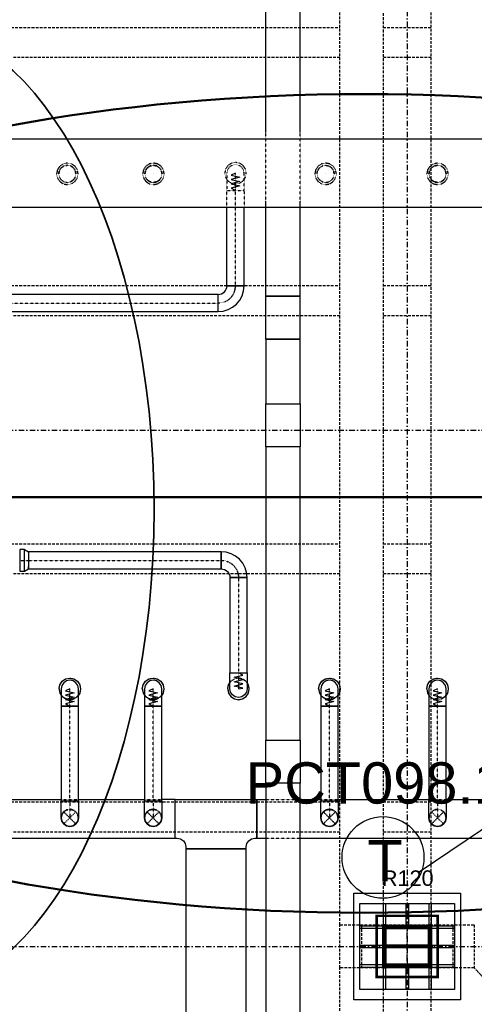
# Model space of a CAD drawing. Header units: centimetres. Extents: x -10729 to 144862, y -4437 to 43656.
# Tile 46 of 148: x 11810 to 12338, y 6133 to 7277. Entities that reach past the tile are written whole.
import ezdxf

# ---------------------------------------------------------------- set-up
doc = ezdxf.new("R2010")
doc.units = ezdxf.units.CM
doc.header["$LTSCALE"] = 0.1
for name, pattern in [('CADVENT_CENTERLINE', [9.9, 7.4, -1, 0.5, -1]), ('CADVENT_HIDDEN', [0.8, 0.25, -0.55]), ('Kondygnacja  -0_5$0$HIDDEN', [9.525, 6.35, -3.175]), ('Kondygnacja  -0_5$0$HIDDEN2', [4.7625, 3.175, -1.5875]), ('Osie rzutów$0$DASHDOT2', [12.7, 6.35, -3.175, 0, -3.175])]:
    doc.linetypes.add(name, pattern=pattern)
for name, color, linetype, lineweight in [('AU Odnośnik', 131, 'Continuous', 25), ('AU Osprzęt Siemens', 5, 'Continuous', 30), ('AU Sieć LON', 1, 'Continuous', 50), ('AU Strefa obsługiwana', 90, 'Continuous', 35)]:
    doc.layers.add(name, color=color, linetype=linetype, lineweight=lineweight)
for name, color, linetype in [('bgde-nawiewCEN', 7, 'Continuous'), ('bgde-nawiewDETAILS', 1, 'Continuous'), ('bgde-nawiewEXP', 1, 'Continuous'), ('bgde-nawiewHIDDEN', 1, 'Continuous'), ('bgde-wywiewEXP', 5, 'Continuous'), ('bgde-wywiewHIDDEN', 5, 'Continuous'), ('Kondygnacja  -0_5$0$ARCH_INFO_ODPORNOŚĆ OGNIOWA', 8, 'Continuous'), ('Kondygnacja  -0_5$0$ARCH_KONSTR_POWYŻEJ RZUTU', 8, 'Kondygnacja  -0_5$0$HIDDEN'), ('Kondygnacja  -0_5$0$ARCH_KONSTR_POWYŻEJ RZUTU_IST', 8, 'Kondygnacja  -0_5$0$HIDDEN2'), ('Kondygnacja  -0_5$0$ARCH_OKŁADZINA', 8, 'Continuous'), ('Kondygnacja  -0_5$0$ARCH_SŁUPY', 8, 'Continuous'), ('Osie rzutów$0$ARCH_INFO_OSIE_IST', 8, 'Osie rzutów$0$DASHDOT2'), ('Osie rzutów$0$ARCH_INFO_OSIE_OPISY_IST', 8, 'Continuous')]:
    doc.layers.add(name, color=color, linetype=linetype)
doc.layers.add('Kondygnacja  -0_5$0$ARCH_KONSTRUKCJA_NIEWIDOCZNA', color=8, linetype='Continuous', plot=False)
doc.styles.add('Arial', font='ARIAL.TTF')
doc.styles.add('Kondygnacja  -0_5$0$Arial', font='ARIAL.TTF')
pattern_1 = [(45, (-1133.3117, -3177.9858), (-0.6735192, 0.6735192), [])]

# ---------------------------------------------------------------- blocks, each defined once
blk = doc.blocks.new('Osie rzutów')
at = {"layer": 'Osie rzutów$0$ARCH_INFO_OSIE_IST', "ltscale": 10}
for p, q in [((12260, 12510), (12260, 4623.26)), ((4436.04, 6800), (15156.54, 6800)), ((12260, 6170), (12260, 6230)), ((4436.04, 6200), (15156.54, 6200)), ((12290, 6200), (12230, 6200))]:
    blk.add_line(p, q, dxfattribs=at)
blk = doc.blocks.new('Kondygnacja  -0_5$0$słup_kwadrat')
at = {"layer": 'Kondygnacja  -0_5$0$ARCH_SŁUPY', "lineweight": 40}
h = blk.add_hatch(dxfattribs=at)
h.set_pattern_fill('ANSI31', color=256, scale=0.3, style=0)
h.set_pattern_definition(pattern_1)
h.paths.add_polyline_path([(36, 34), (39, 34), (39, 84), (36, 84)])
h = blk.add_hatch(dxfattribs=at)
h.set_pattern_fill('ANSI31', color=256, scale=0.3, style=0)
h.set_pattern_definition(pattern_1)
h.paths.add_polyline_path([(89, 80), (89, 83), (39, 83), (39, 80)])
h = blk.add_hatch(dxfattribs=at)
h.set_pattern_fill('ANSI31', color=256, scale=0.3, style=0)
h.set_pattern_definition(pattern_1)
h.paths.add_polyline_path([(89, 34), (92, 34), (92, 84), (89, 84)])
h = blk.add_hatch(dxfattribs=at)
h.set_pattern_fill('ANSI31', color=256, scale=0.3, style=0)
h.set_pattern_definition(pattern_1)
h.paths.add_polyline_path([(89, 57.5), (89, 60.5), (39, 60.5), (39, 57.5)])
h = blk.add_hatch(dxfattribs=at)
h.set_pattern_fill('ANSI31', color=256, scale=0.3, style=0)
h.set_pattern_definition(pattern_1)
h.paths.add_polyline_path([(89, 35), (89, 38), (39, 38), (39, 35)])
at = {"layer": 'Kondygnacja  -0_5$0$ARCH_KONSTRUKCJA_NIEWIDOCZNA'}
blk.add_lwpolyline([(119, 109), (119, 9), (9, 9), (9, 109)], close=True, dxfattribs=at)
for points in [[(36, 109), (36, 84)], [(39, 109), (39, 84)], [(62.5, 109), (62.5, 83)], [(65.5, 109), (65.5, 83)], [(89, 109), (89, 84)], [(92, 109), (92, 84)], [(9, 83), (36, 83)], [(92, 83), (119, 83)], [(9, 80), (36, 80)], [(92, 80), (119, 80)], [(9, 60.5), (36, 60.5)], [(9, 57.5), (36, 57.5)], [(92, 60.5), (119, 60.5)], [(92, 57.5), (119, 57.5)], [(9, 38), (36, 38)], [(9, 35), (36, 35)], [(62.5, 35), (62.5, 9)], [(65.5, 35), (65.5, 9)], [(92, 38), (119, 38)], [(92, 35), (119, 35)], [(36, 34), (36, 9)], [(39, 34), (39, 9)], [(89, 34), (89, 9)], [(92, 34), (92, 9)]]:
    blk.add_lwpolyline(points, dxfattribs=at)
at = {"layer": 'Kondygnacja  -0_5$0$ARCH_OKŁADZINA'}
blk.add_lwpolyline([(2, 121), (126, 121), (126, -3), (2, -3)], close=True, dxfattribs=at)
at = {"layer": 'Kondygnacja  -0_5$0$ARCH_SŁUPY', "lineweight": 40}
for p, q in [((39, 60.5), (89, 60.5)), ((89, 57.5), (39, 57.5))]:
    blk.add_line(p, q, dxfattribs=at)
at = {"layer": 'Kondygnacja  -0_5$0$ARCH_SŁUPY', "lineweight": 50, "const_width": 3}
blk.add_lwpolyline([(28.5, 94.5), (99.5, 94.5), (99.5, 23.5), (28.5, 23.5)], close=True, dxfattribs=at)
at = {"layer": 'Kondygnacja  -0_5$0$ARCH_SŁUPY', "lineweight": 40}
for points in [[(36, 84), (39, 84), (39, 34), (36, 34)], [(89, 84), (92, 84), (92, 34), (89, 34)]]:
    blk.add_lwpolyline(points, close=True, dxfattribs=at)
for points in [[(89, 83), (39, 83)], [(39, 80), (89, 80)], [(89, 38), (39, 38)], [(39, 35), (89, 35)]]:
    blk.add_lwpolyline(points, dxfattribs=at)
blk = doc.blocks.new('Kondygnacja  -0_5$0$konstrukcja istniejąca -0.5')
at = {"layer": 'Kondygnacja  -0_5$0$ARCH_KONSTR_POWYŻEJ RZUTU_IST', "ltscale": 10}
for points in [[(12182, 6225), (12182, 7375)], [(12232, 7375), (12232, 6225)], [(12288, 6225), (12288, 7375)], [(11138, 7267.9), (12182, 7267.9)], [(12232, 7267.9), (12288, 7267.9)], [(12182, 7232.9), (11138, 7232.9)], [(12288, 7232.9), (12232, 7232.9)], [(11138, 6967.9), (12182, 6967.9)], [(12232, 6967.9), (12288, 6967.9)], [(12182, 6932.9), (11138, 6932.9)], [(12288, 6932.9), (12232, 6932.9)], [(11138, 6667.9), (12182, 6667.9)], [(12232, 6667.9), (12288, 6667.9)], [(12182, 6632.9), (11138, 6632.9)], [(12288, 6632.9), (12232, 6632.9)], [(11138, 6367.9), (12182, 6367.9)], [(12232, 6367.9), (12288, 6367.9)], [(12182, 6332.9), (11138, 6332.9)], [(12288, 6332.9), (12232, 6332.9)], [(12338, 6175), (12182, 6175), (12182, 6225), (12338, 6225), (12338, 6175)], [(12182, 5025), (12182, 6175)], [(12232, 6175), (12232, 5025)], [(12288, 5025), (12288, 6175)]]:
    blk.add_lwpolyline(points, dxfattribs=at)
at = {"layer": 'Kondygnacja  -0_5$0$ARCH_KONSTR_POWYŻEJ RZUTU_IST', "ltscale": 10, "elevation": 0}
for points in [[(12207, 6225), (12207, 6175)], [(12313, 6225), (12313, 6175)]]:
    blk.add_lwpolyline(points, dxfattribs=at)
at = {"layer": 'Kondygnacja  -0_5$0$ARCH_KONSTR_POWYŻEJ RZUTU_IST'}
blk.add_lwpolyline([(12338, 6175), (12358.7, 6152.5), (12459.8, 6152.5)], dxfattribs=at)

msp = doc.modelspace()

# ---------------------------------------------------------------- linework, layer by layer
at = {"layer": 'AU Odnośnik'}
msp.add_line((12273.989, 6286.671), (12844.474, 6673.035), dxfattribs=at)
at = {"layer": 'AU Osprzęt Siemens'}
msp.add_circle((12231.985, 6303.385), 47.533, dxfattribs=at)
at = {"layer": 'AU Sieć LON', "color": 1}
msp.add_line((11644.538, 6721.98), (12741.596, 6721.98), dxfattribs=at)
at = {"layer": 'AU Sieć LON', "color": 4, "lineweight": 50, "extrusion": (0, 0, -1)}
msp.add_ellipse((12210.165, 6714.749), major_axis=(-1066.003, 0), ratio=0.44628741, dxfattribs=at)
at = {"layer": 'AU Strefa obsługiwana', "extrusion": (0, 0, -1)}
msp.add_ellipse((11677.35, 6707.821), major_axis=(0, 565.597), ratio=0.51058496, start_param=-1.57079633, end_param=4.71238898, dxfattribs=at)
at = {"layer": 'bgde-nawiewCEN', "linetype": 'CADVENT_CENTERLINE', "ltscale": 0.06}
for p, q in [((12060.621, 7098.566), (12060.621, 7098.613)), ((12060.621, 7098.453), (12060.621, 7098.566)), ((12060.621, 7098.234), (12060.621, 7098.453)), ((12060.621, 7097.872), (12060.621, 7098.234)), ((12060.621, 7097.333), (12060.621, 7097.872)), ((12060.621, 7096.58), (12060.621, 7097.333)), ((12060.621, 7095.579), (12060.621, 7096.58)), ((12060.621, 7094.293), (12060.621, 7095.579)), ((12060.621, 7092.687), (12060.621, 7094.293)), ((12060.621, 7090.726), (12060.621, 7092.687)), ((12060.621, 7088.373), (12060.621, 7090.726)), ((12060.621, 7085.594), (12060.621, 7088.373)), ((12060.621, 7080.483), (12060.621, 7085.594)), ((12060.621, 7078.613), (12060.621, 7080.483)), ((12060.621, 6967.729), (12060.621, 7078.613)), ((11786.396, 6947.729), (12040.621, 6947.729)), ((11809.952, 6648.639), (11820.252, 6648.639)), ((11820.252, 6648.639), (12044.075, 6648.639)), ((12064.075, 6628.639), (12064.075, 6517.867)), ((12064.075, 6517.867), (12064.075, 6516.123)), ((12064.075, 6516.123), (12064.075, 6511.355)), ((12064.075, 6511.355), (12064.075, 6508.762)), ((12064.075, 6508.762), (12064.075, 6506.567)), ((12064.075, 6506.567), (12064.075, 6504.738)), ((12064.075, 6504.738), (12064.075, 6503.239)), ((12064.075, 6503.239), (12064.075, 6502.04)), ((12064.075, 6502.04), (12064.075, 6501.106)), ((12064.075, 6501.106), (12064.075, 6500.403)), ((12064.075, 6500.403), (12064.075, 6499.9)), ((11868.117, 6499.162), (11868.117, 6499.209)), ((11868.117, 6499.049), (11868.117, 6499.162)), ((11868.117, 6498.83), (11868.117, 6499.049)), ((11868.117, 6498.469), (11868.117, 6498.83)), ((11868.117, 6497.93), (11868.117, 6498.469)), ((11868.117, 6497.179), (11868.117, 6497.93)), ((11868.117, 6496.178), (11868.117, 6497.179)), ((11868.117, 6494.893), (11868.117, 6496.178)), ((11868.117, 6493.289), (11868.117, 6494.893)), ((11868.117, 6491.329), (11868.117, 6493.289)), ((11868.117, 6488.978), (11868.117, 6491.329)), ((11868.117, 6486.201), (11868.117, 6488.978)), ((11964.894, 6499.162), (11964.894, 6499.209)), ((11964.894, 6499.049), (11964.894, 6499.162)), ((11964.894, 6498.83), (11964.894, 6499.049)), ((11964.894, 6498.469), (11964.894, 6498.83)), ((11964.894, 6497.93), (11964.894, 6498.469)), ((11964.894, 6497.179), (11964.894, 6497.93)), ((11964.894, 6496.178), (11964.894, 6497.179)), ((11964.894, 6494.893), (11964.894, 6496.178)), ((11964.894, 6493.289), (11964.894, 6494.893)), ((11964.894, 6491.329), (11964.894, 6493.289)), ((11964.894, 6488.978), (11964.894, 6491.329)), ((11964.894, 6486.201), (11964.894, 6488.978)), ((12064.075, 6499.9), (12064.075, 6499.563)), ((12064.075, 6499.563), (12064.075, 6499.359)), ((12064.075, 6499.359), (12064.075, 6499.254)), ((12064.075, 6499.254), (12064.075, 6499.209)), ((12169.704, 6499.162), (12169.704, 6499.209)), ((12169.704, 6499.049), (12169.704, 6499.162)), ((12169.704, 6498.83), (12169.704, 6499.049)), ((12169.704, 6498.469), (12169.704, 6498.83)), ((12169.704, 6497.93), (12169.704, 6498.469)), ((12169.704, 6497.179), (12169.704, 6497.93)), ((12169.704, 6496.178), (12169.704, 6497.179)), ((12169.704, 6494.893), (12169.704, 6496.178)), ((12169.704, 6493.289), (12169.704, 6494.893)), ((12169.704, 6491.329), (12169.704, 6493.289)), ((12169.704, 6488.978), (12169.704, 6491.329)), ((12169.704, 6486.201), (12169.704, 6488.978)), ((12295.304, 6499.179), (12295.304, 6499.227)), ((12295.304, 6499.067), (12295.304, 6499.179)), ((12295.304, 6498.847), (12295.304, 6499.067)), ((12295.304, 6498.486), (12295.304, 6498.847)), ((12295.304, 6497.947), (12295.304, 6498.486)), ((12295.304, 6497.194), (12295.304, 6497.947)), ((12295.304, 6496.193), (12295.304, 6497.194)), ((12295.304, 6494.907), (12295.304, 6496.193)), ((12295.304, 6493.301), (12295.304, 6494.907)), ((12295.304, 6491.339), (12295.304, 6493.301)), ((12295.304, 6488.987), (12295.304, 6491.339)), ((12295.304, 6486.207), (12295.304, 6488.987)), ((11868.117, 6481.095), (11868.117, 6486.201)), ((11868.117, 6479.227), (11868.117, 6481.095)), ((11868.117, 6369.318), (11868.117, 6479.227)), ((11964.894, 6481.095), (11964.894, 6486.201)), ((11964.894, 6479.227), (11964.894, 6481.095)), ((11964.894, 6369.318), (11964.894, 6479.227)), ((12169.704, 6481.095), (12169.704, 6486.201)), ((12169.704, 6479.227), (12169.704, 6481.095)), ((12169.704, 6369.318), (12169.704, 6479.227)), ((12295.304, 6481.096), (12295.304, 6486.207)), ((12295.304, 6479.227), (12295.304, 6481.096)), ((12295.304, 6369.318), (12295.304, 6479.227)), ((11868.117, 6369.318), (11868.117, 6349.318)), ((11964.894, 6369.318), (11964.894, 6349.318)), ((12169.704, 6369.318), (12169.704, 6349.318)), ((12295.304, 6369.318), (12295.304, 6349.318))]:
    msp.add_line(p, q, dxfattribs=at)
msp.add_arc((12040.621, 6967.729), 20, 270, 0, dxfattribs=at)
at = {"layer": 'bgde-nawiewCEN', "linetype": 'CADVENT_CENTERLINE', "ltscale": 0.06, "extrusion": (0, 0, -1)}
msp.add_arc((-12044.075, 6628.639), 20, 90, 180, dxfattribs=at)
at = {"layer": 'bgde-nawiewDETAILS', "linetype": 'CADVENT_HIDDEN'}
for p, q in [((11861.046, 6342.247), (11875.188, 6356.389)), ((11861.046, 6356.389), (11875.188, 6342.247)), ((11957.823, 6342.247), (11971.965, 6356.389)), ((11957.823, 6356.389), (11971.965, 6342.247)), ((12162.633, 6342.247), (12176.775, 6356.389)), ((12162.633, 6356.389), (12176.775, 6342.247)), ((12288.233, 6342.247), (12302.375, 6356.389)), ((12288.233, 6356.389), (12302.375, 6342.247))]:
    msp.add_line(p, q, dxfattribs=at)
at = {"layer": 'bgde-nawiewEXP', "linetype": 'Continuous'}
for points in [[(8060.424, 7138.531), (13182.874, 7138.531), (13182.874, 7058.531), (8060.424, 7058.531)], [(12040.621, 6937.729), (12046.474, 6938.306), (12052.101, 6940.013), (12057.288, 6942.785), (12061.834, 6946.516), (12065.565, 6951.062), (12068.337, 6956.249), (12070.044, 6961.876), (12070.621, 6967.729), (12050.621, 6967.729), (12050.621, 7058.531)], [(12040.621, 6937.729), (12040.621, 6957.729), (12042.572, 6957.921), (12044.448, 6958.49), (12046.177, 6959.414), (12047.692, 6960.658), (12048.936, 6962.173), (12049.86, 6963.902), (12050.429, 6965.778), (12050.621, 6967.729), (12070.621, 6967.729), (12070.621, 7058.531)], [(11815.436, 6636.139), (11815.436, 6661.139), (11820.252, 6658.639), (11820.252, 6639.4)], [(11815.436, 6636.139), (11820.252, 6638.639), (11820.252, 6639.4)], [(11820.252, 6639.4), (11820.252, 6641.568)], [(11820.252, 6639.4), (11820.252, 6638.639)], [(11855.617, 6499.209), (11856.568, 6503.993), (11859.278, 6508.048), (11863.333, 6510.758), (11868.117, 6511.709), (11872.9, 6510.758), (11876.956, 6508.048), (11879.665, 6503.993), (11880.617, 6499.209), (11879.665, 6494.426), (11878.117, 6492.108)], [(11952.394, 6499.209), (11953.345, 6503.993), (11956.055, 6508.048), (11960.11, 6510.758), (11964.894, 6511.709), (11969.677, 6510.758), (11973.733, 6508.048), (11976.442, 6503.993), (11977.394, 6499.209), (11976.442, 6494.426), (11974.894, 6492.108)], [(12157.204, 6499.209), (12158.155, 6503.993), (12160.865, 6508.048), (12164.92, 6510.758), (12169.704, 6511.709), (12174.488, 6510.758), (12178.543, 6508.048), (12181.252, 6503.993), (12182.204, 6499.209), (12181.252, 6494.426), (12179.704, 6492.108)], [(12282.804, 6499.227), (12283.755, 6504.01), (12286.465, 6508.065), (12290.52, 6510.775), (12295.304, 6511.727), (12300.087, 6510.775), (12304.143, 6508.065), (12306.852, 6504.01), (12307.804, 6499.227), (12306.852, 6494.443), (12305.304, 6492.126)], [(12051.575, 6499.209), (12052.526, 6494.426), (12055.236, 6490.371), (12059.291, 6487.661), (12064.075, 6486.709), (12068.858, 6487.661), (12072.914, 6490.371), (12075.623, 6494.426), (12076.575, 6499.209), (12075.623, 6503.993), (12074.075, 6506.31)], [(12051.575, 6499.209), (12052.526, 6503.993), (12054.075, 6506.31)], [(11855.617, 6499.209), (11856.568, 6494.426), (11858.117, 6492.108)], [(11952.394, 6499.209), (11953.345, 6494.426), (11954.894, 6492.108)], [(12157.204, 6499.209), (12158.155, 6494.426), (12159.704, 6492.108)], [(12282.804, 6499.227), (12283.755, 6494.443), (12285.304, 6492.126)], [(10986.137, 6338.154), (11002.265, 6338.154), (11042.265, 6325.654), (11990.522, 6325.654), (11990.522, 6370.654), (11974.894, 6370.654)], [(11675.109, 6370.654), (11858.117, 6370.654)], [(11878.117, 6370.654), (11954.894, 6370.654)], [(11990.522, 6325.654), (11990.522, 6370.654), (12085.522, 6370.654), (12085.522, 6325.654), (12085.522, 6370.654), (12095.351, 6370.654)], [(12135.351, 6325.654), (13182.447, 6325.654), (13182.447, 6370.654), (13174.708, 6370.654)], [(12135.351, 6370.654), (12159.704, 6370.654)], [(12179.704, 6370.654), (12285.304, 6370.654)], [(12305.304, 6370.654), (12350.978, 6370.654)], [(11858.117, 6349.318), (11858.878, 6345.491), (11861.046, 6342.247)], [(11858.117, 6349.318), (11858.878, 6345.491), (11861.046, 6342.247)], [(11861.046, 6342.247), (11858.878, 6345.491)], [(11861.046, 6342.247), (11858.878, 6345.491)], [(11990.522, 6325.654), (11993.022, 6325.654), (11996.849, 6324.892), (12000.093, 6322.725), (12002.261, 6319.48), (12003.022, 6315.654), (12003.022, 6313.154), (12073.022, 6313.154), (12073.022, 6315.654), (12073.783, 6319.48), (12075.951, 6322.725), (12079.195, 6324.892), (12083.022, 6325.654), (12095.351, 6325.654)]]:
    msp.add_lwpolyline(points, dxfattribs=at)
for points in [[(11786.396, 6938.49), (11786.396, 6937.729), (12040.621, 6937.729), (12040.621, 6957.729), (11786.396, 6957.729), (11786.396, 6940.658)], [(11809.952, 6636.139), (11815.436, 6636.139), (11815.436, 6661.139), (11809.952, 6661.139), (11809.952, 6637.09)], [(11820.252, 6638.639), (12044.075, 6638.639), (12044.075, 6658.639), (11820.252, 6658.639), (11820.252, 6639.4)], [(12044.075, 6638.639), (12046.026, 6638.447), (12047.902, 6637.878), (12049.631, 6636.953), (12051.146, 6635.71), (12052.39, 6634.194), (12053.314, 6632.466), (12053.883, 6630.59), (12054.075, 6628.639), (12054.075, 6517.867), (12074.075, 6517.867), (12074.075, 6628.639), (12054.075, 6628.639), (12054.075, 6628.639), (12074.075, 6628.639), (12073.498, 6634.491), (12071.791, 6640.119), (12069.019, 6645.306), (12065.288, 6649.852), (12060.742, 6653.583), (12055.555, 6656.355), (12049.928, 6658.062), (12044.075, 6658.639), (12044.075, 6639.4)], [(12054.075, 6511.355), (12054.075, 6517.867), (12074.075, 6517.867), (12074.075, 6499.209), (12073.314, 6495.383), (12071.146, 6492.138), (12067.902, 6489.971), (12064.075, 6489.209), (12060.248, 6489.971), (12057.004, 6492.138), (12054.836, 6495.383), (12054.075, 6499.209), (12054.075, 6508.762)], [(11858.117, 6494.893), (11858.117, 6479.227), (11878.117, 6479.227), (11878.117, 6499.209), (11877.356, 6503.036), (11875.188, 6506.28), (11871.944, 6508.448), (11868.117, 6509.209), (11864.29, 6508.448), (11861.046, 6506.28), (11858.878, 6503.036), (11858.117, 6499.209), (11858.117, 6496.178)], [(11954.894, 6498.469), (11954.894, 6479.227), (11974.894, 6479.227), (11974.894, 6499.209), (11974.133, 6503.036), (11971.965, 6506.28), (11968.721, 6508.448), (11964.894, 6509.209), (11961.067, 6508.448), (11957.823, 6506.28), (11955.655, 6503.036), (11954.894, 6499.209), (11954.894, 6498.83)], [(12159.704, 6497.179), (12159.704, 6479.227), (12179.704, 6479.227), (12179.704, 6499.209), (12178.943, 6503.036), (12176.775, 6506.28), (12173.531, 6508.448), (12169.704, 6509.209), (12165.877, 6508.448), (12162.633, 6506.28), (12160.465, 6503.036), (12159.704, 6499.209), (12159.704, 6497.93)], [(12285.304, 6479.227), (12305.304, 6479.227), (12305.304, 6499.227), (12304.543, 6503.053), (12302.375, 6506.298), (12299.131, 6508.465), (12295.304, 6509.227), (12291.477, 6508.465), (12288.233, 6506.298), (12286.065, 6503.053), (12285.304, 6499.227), (12285.304, 6481.096)], [(11858.117, 6369.318), (11878.117, 6369.318), (11878.117, 6479.227), (11858.117, 6479.227)], [(11954.894, 6369.318), (11974.894, 6369.318), (11974.894, 6479.227), (11954.894, 6479.227)], [(12159.704, 6369.318), (12179.704, 6369.318), (12179.704, 6479.227), (12159.704, 6479.227)], [(12285.304, 6369.318), (12305.304, 6369.318), (12305.304, 6479.227), (12285.304, 6479.227)], [(11858.117, 6349.318), (11858.117, 6369.318), (11878.117, 6369.318), (11878.117, 6349.318), (11877.356, 6345.491), (11875.188, 6342.247), (11871.944, 6340.079), (11868.117, 6339.318), (11864.29, 6340.079), (11861.046, 6342.247), (11858.878, 6345.491)], [(11954.894, 6349.318), (11954.894, 6369.318), (11974.894, 6369.318), (11974.894, 6349.318), (11974.133, 6345.491), (11971.965, 6342.247), (11968.721, 6340.079), (11964.894, 6339.318), (11961.067, 6340.079), (11957.823, 6342.247), (11955.655, 6345.491)], [(12159.704, 6349.318), (12159.704, 6369.318), (12179.704, 6369.318), (12179.704, 6349.318), (12178.943, 6345.491), (12176.775, 6342.247), (12173.531, 6340.079), (12169.704, 6339.318), (12165.877, 6340.079), (12162.633, 6342.247), (12160.465, 6345.491)], [(12285.304, 6349.318), (12285.304, 6369.318), (12305.304, 6369.318), (12305.304, 6349.318), (12304.543, 6345.491), (12302.375, 6342.247), (12299.131, 6340.079), (12295.304, 6339.318), (12291.477, 6340.079), (12288.233, 6342.247), (12286.065, 6345.491)], [(11861.046, 6342.247), (11864.29, 6340.079), (11868.117, 6339.318), (11871.944, 6340.079), (11875.188, 6342.247), (11877.356, 6345.491), (11878.117, 6349.318), (11877.356, 6345.491), (11875.188, 6342.247), (11871.944, 6340.079), (11868.117, 6339.318), (11864.29, 6340.079)], [(11954.894, 6349.318), (11955.655, 6345.491), (11957.823, 6342.247), (11961.067, 6340.079), (11964.894, 6339.318), (11968.721, 6340.079), (11971.965, 6342.247), (11974.133, 6345.491), (11974.894, 6349.318), (11974.133, 6345.491), (11971.965, 6342.247), (11968.721, 6340.079), (11964.894, 6339.318), (11961.067, 6340.079), (11957.823, 6342.247), (11955.655, 6345.491)], [(12159.704, 6349.318), (12160.465, 6345.491), (12162.633, 6342.247), (12165.877, 6340.079), (12169.704, 6339.318), (12173.531, 6340.079), (12176.775, 6342.247), (12178.943, 6345.491), (12179.704, 6349.318), (12178.943, 6345.491), (12176.775, 6342.247), (12173.531, 6340.079), (12169.704, 6339.318), (12165.877, 6340.079), (12162.633, 6342.247), (12160.465, 6345.491)], [(12285.304, 6349.318), (12286.065, 6345.491), (12288.233, 6342.247), (12291.477, 6340.079), (12295.304, 6339.318), (12299.131, 6340.079), (12302.375, 6342.247), (12304.543, 6345.491), (12305.304, 6349.318), (12304.543, 6345.491), (12302.375, 6342.247), (12299.131, 6340.079), (12295.304, 6339.318), (12291.477, 6340.079), (12288.233, 6342.247), (12286.065, 6345.491)], [(12003.022, 6098.917), (12073.022, 6098.917), (12073.022, 6313.154), (12003.022, 6313.154)]]:
    msp.add_lwpolyline(points, close=True, dxfattribs=at)
at = {"layer": 'bgde-nawiewEXP'}
for points in [[(12064.075, 6499.209), (12069.075, 6499.995), (12059.075, 6502.511), (12069.075, 6505.034), (12059.075, 6507.598), (12069.075, 6510.121), (12059.075, 6512.705), (12069.075, 6515.221), (12064.075, 6517.867)], [(11868.117, 6499.209), (11863.117, 6497.081), (11873.117, 6494.547), (11863.117, 6492.028), (11873.117, 6489.501), (11863.117, 6486.95), (11873.117, 6484.416), (11863.117, 6481.873), (11868.117, 6479.227)], [(11964.894, 6499.209), (11959.894, 6497.081), (11969.894, 6494.547), (11959.894, 6492.028), (11969.894, 6489.501), (11959.894, 6486.95), (11969.894, 6484.416), (11959.894, 6481.873), (11964.894, 6479.227)], [(12169.704, 6499.209), (12164.704, 6497.081), (12174.704, 6494.547), (12164.704, 6492.028), (12174.704, 6489.501), (12164.704, 6486.95), (12174.704, 6484.416), (12164.704, 6481.873), (12169.704, 6479.227)], [(12295.304, 6499.227), (12290.304, 6497.097), (12300.304, 6494.561), (12290.304, 6492.039), (12300.304, 6489.51), (12290.304, 6486.957), (12300.304, 6484.421), (12290.304, 6481.875), (12295.304, 6479.227)]]:
    msp.add_lwpolyline(points, dxfattribs=at)
at = {"layer": 'bgde-nawiewHIDDEN', "linetype": 'CADVENT_HIDDEN'}
for points in [[(11852.804, 7097.811), (11853.755, 7093.028), (11856.465, 7088.973), (11860.52, 7086.263), (11865.304, 7085.311), (11870.087, 7086.263), (11874.143, 7088.973), (11876.852, 7093.028), (11877.804, 7097.811), (11876.852, 7102.595), (11874.143, 7106.65), (11870.087, 7109.36), (11865.304, 7110.311), (11860.52, 7109.36), (11856.465, 7106.65), (11853.755, 7102.595)], [(11852.804, 7097.811), (11853.755, 7093.028), (11856.465, 7088.973), (11860.52, 7086.263), (11865.304, 7085.311), (11870.087, 7086.263), (11874.143, 7088.973), (11876.852, 7093.028), (11877.804, 7097.811), (11876.852, 7102.595), (11874.143, 7106.65), (11870.087, 7109.36), (11865.304, 7110.311), (11860.52, 7109.36), (11856.465, 7106.65), (11853.755, 7102.595)], [(11855.304, 7097.811), (11856.065, 7093.985), (11858.233, 7090.74), (11861.477, 7088.573), (11865.304, 7087.811), (11869.131, 7088.573), (11872.375, 7090.74), (11874.543, 7093.985), (11875.304, 7097.811), (11874.543, 7101.638), (11872.375, 7104.883), (11869.131, 7107.05), (11865.304, 7107.811), (11861.477, 7107.05), (11858.233, 7104.883), (11856.065, 7101.638)], [(11952.804, 7097.811), (11953.755, 7093.028), (11956.465, 7088.973), (11960.52, 7086.263), (11965.304, 7085.311), (11970.087, 7086.263), (11974.143, 7088.973), (11976.852, 7093.028), (11977.804, 7097.811), (11976.852, 7102.595), (11974.143, 7106.65), (11970.087, 7109.36), (11965.304, 7110.311), (11960.52, 7109.36), (11956.465, 7106.65), (11953.755, 7102.595)], [(11952.804, 7097.811), (11953.755, 7093.028), (11956.465, 7088.973), (11960.52, 7086.263), (11965.304, 7085.311), (11970.087, 7086.263), (11974.143, 7088.973), (11976.852, 7093.028), (11977.804, 7097.811), (11976.852, 7102.595), (11974.143, 7106.65), (11970.087, 7109.36), (11965.304, 7110.311), (11960.52, 7109.36), (11956.465, 7106.65), (11953.755, 7102.595)], [(11955.304, 7097.811), (11956.065, 7093.985), (11958.233, 7090.74), (11961.477, 7088.573), (11965.304, 7087.811), (11969.131, 7088.573), (11972.375, 7090.74), (11974.543, 7093.985), (11975.304, 7097.811), (11974.543, 7101.638), (11972.375, 7104.883), (11969.131, 7107.05), (11965.304, 7107.811), (11961.477, 7107.05), (11958.233, 7104.883), (11956.065, 7101.638)], [(11955.304, 7097.811), (11956.065, 7101.638), (11958.233, 7104.883), (11961.477, 7107.05), (11965.304, 7107.811), (11969.131, 7107.05), (11972.375, 7104.883), (11974.543, 7101.638), (11975.304, 7097.811), (11974.543, 7093.985), (11972.375, 7090.74), (11969.131, 7088.573), (11965.304, 7087.811), (11961.477, 7088.573), (11958.233, 7090.74), (11956.065, 7093.985)], [(12048.121, 7098.613), (12049.072, 7093.829), (12051.782, 7089.774), (12055.837, 7087.064), (12060.621, 7086.113), (12065.404, 7087.064), (12069.46, 7089.774), (12072.169, 7093.829), (12073.121, 7098.613), (12072.169, 7103.396), (12069.46, 7107.452), (12065.404, 7110.161), (12060.621, 7111.113), (12055.837, 7110.161), (12051.782, 7107.452), (12049.072, 7103.396)], [(12048.121, 7098.613), (12049.072, 7093.829), (12051.782, 7089.774), (12055.837, 7087.064), (12060.621, 7086.113), (12065.404, 7087.064), (12069.46, 7089.774), (12072.169, 7093.829), (12073.121, 7098.613), (12072.169, 7103.396), (12069.46, 7107.452), (12065.404, 7110.161), (12060.621, 7111.113), (12055.837, 7110.161), (12051.782, 7107.452), (12049.072, 7103.396)], [(12152.804, 7097.811), (12153.755, 7093.028), (12156.465, 7088.973), (12160.52, 7086.263), (12165.304, 7085.311), (12170.087, 7086.263), (12174.143, 7088.973), (12176.852, 7093.028), (12177.804, 7097.811), (12176.852, 7102.595), (12174.143, 7106.65), (12170.087, 7109.36), (12165.304, 7110.311), (12160.52, 7109.36), (12156.465, 7106.65), (12153.755, 7102.595)], [(12152.804, 7097.811), (12153.755, 7093.028), (12156.465, 7088.973), (12160.52, 7086.263), (12165.304, 7085.311), (12170.087, 7086.263), (12174.143, 7088.973), (12176.852, 7093.028), (12177.804, 7097.811), (12176.852, 7102.595), (12174.143, 7106.65), (12170.087, 7109.36), (12165.304, 7110.311), (12160.52, 7109.36), (12156.465, 7106.65), (12153.755, 7102.595)], [(12282.804, 7097.811), (12283.755, 7093.028), (12286.465, 7088.973), (12290.52, 7086.263), (12295.304, 7085.311), (12300.087, 7086.263), (12304.143, 7088.973), (12306.852, 7093.028), (12307.804, 7097.811), (12306.852, 7102.595), (12304.143, 7106.65), (12300.087, 7109.36), (12295.304, 7110.311), (12290.52, 7109.36), (12286.465, 7106.65), (12283.755, 7102.595)], [(12282.804, 7097.811), (12283.755, 7093.028), (12286.465, 7088.973), (12290.52, 7086.263), (12295.304, 7085.311), (12300.087, 7086.263), (12304.143, 7088.973), (12306.852, 7093.028), (12307.804, 7097.811), (12306.852, 7102.595), (12304.143, 7106.65), (12300.087, 7109.36), (12295.304, 7110.311), (12290.52, 7109.36), (12286.465, 7106.65), (12283.755, 7102.595)], [(12285.304, 7097.811), (12286.065, 7093.985), (12288.233, 7090.74), (12291.477, 7088.573), (12295.304, 7087.811), (12299.131, 7088.573), (12302.375, 7090.74), (12304.543, 7093.985), (12305.304, 7097.811), (12304.543, 7101.638), (12302.375, 7104.883), (12299.131, 7107.05), (12295.304, 7107.811), (12291.477, 7107.05), (12288.233, 7104.883), (12286.065, 7101.638)], [(12285.304, 7097.811), (12286.065, 7101.638), (12288.233, 7104.883), (12291.477, 7107.05), (12295.304, 7107.811), (12299.131, 7107.05), (12302.375, 7104.883), (12304.543, 7101.638), (12305.304, 7097.811), (12304.543, 7093.985), (12302.375, 7090.74), (12299.131, 7088.573), (12295.304, 7087.811), (12291.477, 7088.573), (12288.233, 7090.74), (12286.065, 7093.985)], [(11858.117, 6349.318), (11858.878, 6353.144), (11861.046, 6356.389), (11864.29, 6358.556), (11868.117, 6359.318), (11871.944, 6358.556), (11875.188, 6356.389), (11877.356, 6353.144), (11878.117, 6349.318), (11877.356, 6353.144), (11875.188, 6356.389), (11871.944, 6358.556), (11868.117, 6359.318), (11864.29, 6358.556), (11861.046, 6356.389), (11858.878, 6353.144)], [(11954.894, 6349.318), (11955.655, 6353.144), (11957.823, 6356.389), (11961.067, 6358.556), (11964.894, 6359.318), (11968.721, 6358.556), (11971.965, 6356.389), (11974.133, 6353.144), (11974.894, 6349.318), (11974.133, 6353.144), (11971.965, 6356.389), (11968.721, 6358.556), (11964.894, 6359.318), (11961.067, 6358.556), (11957.823, 6356.389), (11955.655, 6353.144)], [(12159.704, 6349.318), (12160.465, 6353.144), (12162.633, 6356.389), (12165.877, 6358.556), (12169.704, 6359.318), (12173.531, 6358.556), (12176.775, 6356.389), (12178.943, 6353.144), (12179.704, 6349.318), (12178.943, 6353.144), (12176.775, 6356.389), (12173.531, 6358.556), (12169.704, 6359.318), (12165.877, 6358.556), (12162.633, 6356.389), (12160.465, 6353.144)], [(12285.304, 6349.318), (12286.065, 6353.144), (12288.233, 6356.389), (12291.477, 6358.556), (12295.304, 6359.318), (12299.131, 6358.556), (12302.375, 6356.389), (12304.543, 6353.144), (12305.304, 6349.318), (12304.543, 6353.144), (12302.375, 6356.389), (12299.131, 6358.556), (12295.304, 6359.318), (12291.477, 6358.556), (12288.233, 6356.389), (12286.065, 6353.144)]]:
    msp.add_lwpolyline(points, close=True, dxfattribs=at)
for points in [[(11855.304, 7097.811), (11856.065, 7101.638), (11858.233, 7104.883), (11861.477, 7107.05), (11865.304, 7107.811), (11869.131, 7107.05), (11872.375, 7104.883)], [(11872.375, 7104.883), (11869.131, 7107.05)], [(12050.621, 7058.531), (12050.621, 7078.613), (12070.621, 7078.613), (12070.621, 7098.613), (12069.86, 7102.44), (12067.692, 7105.684), (12064.448, 7107.852), (12060.621, 7108.613), (12056.794, 7107.852), (12053.55, 7105.684), (12051.382, 7102.44), (12050.621, 7098.613), (12050.621, 7078.613), (12070.621, 7078.613), (12070.621, 7058.531)], [(12155.304, 7097.811), (12156.065, 7101.638), (12158.233, 7104.883), (12161.477, 7107.05), (12165.304, 7107.811), (12169.131, 7107.05), (12172.375, 7104.883), (12174.543, 7101.638), (12175.304, 7097.811), (12174.543, 7093.985)], [(12158.233, 7104.883), (12161.477, 7107.05), (12165.304, 7107.811)], [(12165.304, 7107.811), (12161.477, 7107.05)], [(12165.304, 7107.811), (12169.131, 7107.05), (12172.375, 7104.883)], [(12172.375, 7104.883), (12169.131, 7107.05)], [(11855.304, 7097.811), (11856.065, 7093.985), (11858.233, 7090.74), (11861.477, 7088.573), (11865.304, 7087.811), (11869.131, 7088.573), (11872.375, 7090.74)], [(11872.375, 7104.883), (11874.543, 7101.638), (11875.304, 7097.811), (11874.543, 7093.985), (11872.375, 7090.74), (11869.131, 7088.573)], [(12155.304, 7097.811), (12156.065, 7101.638), (12158.233, 7104.883)], [(12155.304, 7097.811), (12156.065, 7093.985), (12158.233, 7090.74), (12161.477, 7088.573), (12165.304, 7087.811), (12169.131, 7088.573), (12172.375, 7090.74), (12174.543, 7093.985)], [(12155.304, 7097.811), (12156.065, 7093.985), (12158.233, 7090.74), (12161.477, 7088.573)], [(12158.233, 7104.883), (12156.065, 7101.638)], [(12172.375, 7104.883), (12174.543, 7101.638)], [(12172.375, 7090.74), (12174.543, 7093.985), (12175.304, 7097.811), (12174.543, 7101.638), (12172.375, 7104.883)], [(12174.543, 7093.985), (12175.304, 7097.811)], [(12161.477, 7088.573), (12158.233, 7090.74)], [(12161.477, 7088.573), (12165.304, 7087.811)], [(12165.304, 7087.811), (12161.477, 7088.573)], [(12165.304, 7087.811), (12169.131, 7088.573), (12172.375, 7090.74)], [(12172.375, 7090.74), (12169.131, 7088.573)], [(12174.543, 7093.985), (12172.375, 7090.74)], [(11855.617, 6499.209), (11856.568, 6503.993), (11859.278, 6508.048), (11863.333, 6510.758), (11868.117, 6511.709), (11872.9, 6510.758), (11876.956, 6508.048), (11879.665, 6503.993), (11880.617, 6499.209), (11879.665, 6494.426), (11876.956, 6490.371), (11872.9, 6487.661), (11868.117, 6486.709), (11863.333, 6487.661), (11859.278, 6490.371), (11863.333, 6487.661), (11868.117, 6486.709), (11872.9, 6487.661), (11876.956, 6490.371), (11878.117, 6492.108)], [(11952.394, 6499.209), (11953.345, 6503.993), (11956.055, 6508.048), (11960.11, 6510.758), (11964.894, 6511.709), (11969.677, 6510.758), (11973.733, 6508.048), (11976.442, 6503.993), (11977.394, 6499.209), (11976.442, 6494.426), (11973.733, 6490.371), (11969.677, 6487.661), (11964.894, 6486.709), (11960.11, 6487.661), (11956.055, 6490.371), (11960.11, 6487.661), (11964.894, 6486.709), (11969.677, 6487.661), (11973.733, 6490.371), (11974.894, 6492.108)], [(12051.575, 6499.209), (12052.526, 6494.426), (12055.236, 6490.371), (12059.291, 6487.661), (12064.075, 6486.709), (12068.858, 6487.661), (12072.914, 6490.371), (12075.623, 6494.426), (12076.575, 6499.209), (12075.623, 6503.993), (12072.914, 6508.048), (12068.858, 6510.758), (12064.075, 6511.709), (12059.291, 6510.758), (12055.236, 6508.048), (12054.075, 6506.31)], [(12051.575, 6499.209), (12052.526, 6503.993), (12055.236, 6508.048), (12059.291, 6510.758), (12064.075, 6511.709), (12068.858, 6510.758), (12072.914, 6508.048), (12074.075, 6506.31)], [(12157.204, 6499.209), (12158.155, 6503.993), (12160.865, 6508.048), (12164.92, 6510.758), (12169.704, 6511.709), (12174.488, 6510.758), (12178.543, 6508.048), (12181.252, 6503.993), (12182.204, 6499.209), (12181.252, 6494.426), (12178.543, 6490.371), (12174.488, 6487.661), (12169.704, 6486.709), (12164.92, 6487.661), (12160.865, 6490.371), (12164.92, 6487.661), (12169.704, 6486.709), (12174.488, 6487.661), (12178.543, 6490.371), (12179.704, 6492.108)], [(12282.804, 6499.227), (12283.755, 6504.01), (12286.465, 6508.065), (12290.52, 6510.775), (12295.304, 6511.727), (12300.087, 6510.775), (12304.143, 6508.065), (12306.852, 6504.01), (12307.804, 6499.227), (12306.852, 6494.443), (12304.143, 6490.388), (12300.087, 6487.678), (12295.304, 6486.727), (12290.52, 6487.678), (12286.465, 6490.388), (12290.52, 6487.678), (12295.304, 6486.727), (12300.087, 6487.678), (12304.143, 6490.388), (12305.304, 6492.126)], [(11855.617, 6499.209), (11856.568, 6494.426), (11859.278, 6490.371), (11858.117, 6492.108)], [(11952.394, 6499.209), (11953.345, 6494.426), (11956.055, 6490.371), (11954.894, 6492.108)], [(12157.204, 6499.209), (12158.155, 6494.426), (12160.865, 6490.371), (12159.704, 6492.108)], [(12282.804, 6499.227), (12283.755, 6494.443), (12286.465, 6490.388), (12285.304, 6492.126)], [(11858.117, 6370.654), (11878.117, 6370.654)], [(11954.894, 6370.654), (11974.894, 6370.654)], [(12095.351, 6370.654), (12135.351, 6370.654)], [(12159.704, 6370.654), (12179.704, 6370.654)], [(12285.304, 6370.654), (12305.304, 6370.654)], [(12095.351, 6325.654), (12135.351, 6325.654)]]:
    msp.add_lwpolyline(points, dxfattribs=at)
at = {"layer": 'bgde-nawiewHIDDEN'}
for points in [[(11865.304, 7097.811), (11865.304, 7097.811)], [(11965.304, 7097.811), (11965.304, 7097.811)], [(12060.621, 7098.613), (12055.621, 7096.483), (12065.621, 7093.947), (12055.621, 7091.425), (12065.621, 7088.896), (12055.621, 7086.343), (12065.621, 7083.807), (12055.621, 7081.261), (12060.621, 7078.613)], [(12165.304, 7097.811), (12165.304, 7097.811)], [(12295.304, 7097.811), (12295.304, 7097.811)]]:
    msp.add_lwpolyline(points, dxfattribs=at)
at = {"layer": 'bgde-wywiewEXP', "linetype": 'Continuous'}
for points in [[(12095.676, 7145.924), (12095.676, 7665.994)], [(12135.676, 7145.924), (12135.676, 7665.994)], [(12095.676, 6905.6), (12095.676, 6955.6), (12135.676, 6955.6), (12135.676, 7065.924)], [(12095.676, 6905.6), (12135.676, 6905.6), (12135.676, 6955.6), (12095.676, 6955.6), (12095.676, 7065.924)]]:
    msp.add_lwpolyline(points, dxfattribs=at)
for points in [[(12095.676, 6389.759), (12095.676, 6439.759), (12135.676, 6439.759), (12135.676, 6780.697), (12095.676, 6780.697), (12095.676, 6830.697), (12135.676, 6830.697), (12135.676, 6905.6), (12095.676, 6905.6), (12095.676, 6830.697), (12135.676, 6830.697), (12135.676, 6780.697), (12095.676, 6780.697), (12095.676, 6439.759), (12135.676, 6439.759), (12135.676, 6389.759)], [(12095.676, 5400.375), (12135.676, 5400.375), (12135.676, 6389.759), (12095.676, 6389.759)]]:
    msp.add_lwpolyline(points, close=True, dxfattribs=at)
at = {"layer": 'bgde-wywiewHIDDEN', "linetype": 'CADVENT_HIDDEN'}
for points in [[(12095.676, 7065.924), (12095.676, 7145.924)], [(12135.676, 7065.924), (12135.676, 7145.924)]]:
    msp.add_lwpolyline(points, dxfattribs=at)

# ---------------------------------------------------------------- block references
at = {"layer": 'Kondygnacja  -0_5$0$ARCH_KONSTR_POWYŻEJ RZUTU'}
msp.add_blockref('Kondygnacja  -0_5$0$konstrukcja istniejąca -0.5', (0, 0), dxfattribs=at)
at = {"layer": 'Kondygnacja  -0_5$0$ARCH_SŁUPY'}
msp.add_blockref('Kondygnacja  -0_5$0$słup_kwadrat', (12196, 6141), dxfattribs=at)
at = {"layer": 'Osie rzutów$0$ARCH_INFO_OSIE_OPISY_IST'}
msp.add_blockref('Osie rzutów', (0, 0), dxfattribs=at)

# ---------------------------------------------------------------- texts
at = {"layer": 'AU Osprzęt Siemens', "char_height": 48, "width": 1074.22285, "attachment_point": 1, "style": 'Arial'}
for s, insert in [('PCT098.15', (12072.451, 6413.901)), ('T', (12213.834, 6323.64))]:
    msp.add_mtext(s, dxfattribs=dict(at, insert=insert))
at = {"layer": 'Kondygnacja  -0_5$0$ARCH_INFO_ODPORNOŚĆ OGNIOWA', "insert": (12260.71, 6294.184), "char_height": 18, "width": 53.33252, "attachment_point": 5, "style": 'Kondygnacja  -0_5$0$Arial'}
msp.add_mtext('\\PR120', dxfattribs=at)

doc.saveas('drawing.dxf')
